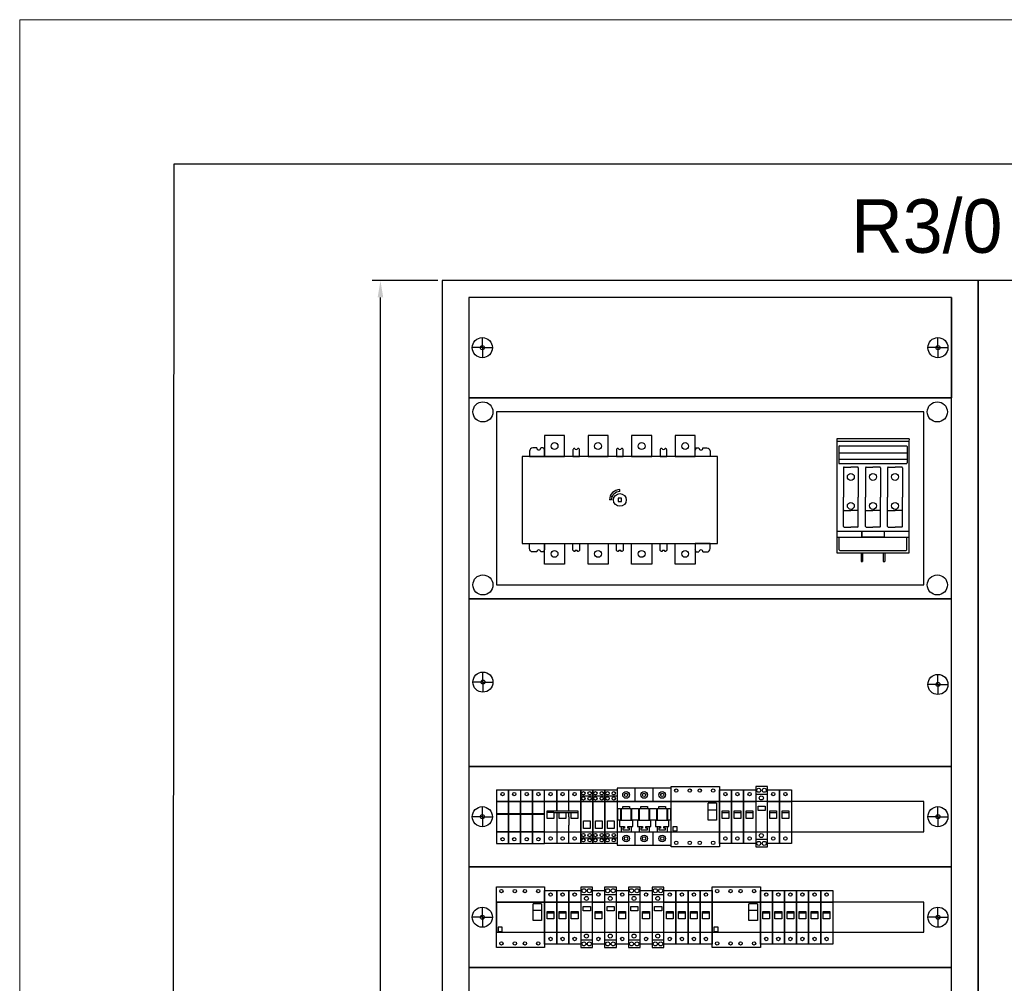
# Model space of a CAD drawing. Header units: centimetres. Extents: x -4250 to -484, y 169 to 6592.
# Tile 85 of 178: x -1290 to -1143, y 3182 to 3326. Entities that reach past the tile are written whole.
import ezdxf

# ---------------------------------------------------------------- set-up
doc = ezdxf.new("R2010")
doc.units = ezdxf.units.CM
for name, color, linetype in [('1', 7, 'Continuous'), ('RAMKA1', 100, 'Continuous'), ('SZAFY', 7, 'Continuous')]:
    doc.layers.add(name, color=color, linetype=linetype)
doc.layers.add('Ramka zew.', color=9, linetype='Continuous', lineweight=20, plot=False)
doc.dimstyles.new('ISO-25', dxfattribs={"dimtxt": 2.5, "dimasz": 2.5, "dimexe": 1.25, "dimexo": 0.625, "dimtad": 1, "dimdsep": 46, "dimtxsty": 'Standard', "dimcen": 2.5, "dimadec": 0, "dimazin": 0, "dimtfac": 1, "dimtmove": 0, "dimatfit": 3, "dimfxl": 0, "dimarcsym": 0})

# ---------------------------------------------------------------- blocks, each defined once
blk = doc.blocks.new('108294_864282061')
at = {"layer": 'SZAFY'}
for points in [[(0, 0), (72, 0), (72, 30), (0, 30)], [(4.1, 2.09), (67.9, 2.09), (67.9, 27.91), (4.1, 27.91)]]:
    blk.add_lwpolyline(points, close=True, dxfattribs=at)
for centre in [(2.09, 27.91), (69.91, 27.91), (2.09, 2.09), (69.91, 2.09)]:
    blk.add_circle(centre, 1.5, dxfattribs=at)
at = {"flags": 1}
for tag, p in [('BD', (73.39, 16.51)), ('NK', (73.39, 14.52)), ('TYP', (73.39, 12.92)), ('PO', (73.39, 11.38))]:
    blk.add_attdef(tag, p, '', height=1, dxfattribs=at)
blk = doc.blocks.new('286690_1790574627')
for p, q in [((2, 7.5), (2, 9)), ((70, 7.5), (70, 9)), ((2, 7.5), (0.5, 7.5)), ((2, 7.5), (3.5, 7.5)), ((2, 7.5), (2, 6)), ((70, 7.5), (68.5, 7.5)), ((70, 7.5), (70, 6)), ((70, 7.5), (71.5, 7.5))]:
    blk.add_line(p, q)
for points in [[(0, 0), (72, 0), (72, 15), (0, 15)], [(4.1, 5.25), (67.9, 5.25), (67.9, 9.75), (4.1, 9.75)]]:
    blk.add_lwpolyline(points, close=True)
for centre, radius in [((2, 7.5), 1.5), ((70, 7.5), 1.5), ((2, 7.5), 0.3), ((70, 7.5), 0.3)]:
    blk.add_circle(centre, radius)
at = {"flags": 1}
for tag, p in [('BD', (74.38, 9.53)), ('NK', (74.38, 7.54)), ('TYP', (74.38, 5.94)), ('PO', (74.38, 4.4))]:
    blk.add_attdef(tag, p, '', height=1, dxfattribs=at)
blk = doc.blocks.new('108393_1617907489')
for p, q in [((2.09, 12.59), (2.09, 14.09)), ((70, 12.24), (70, 13.74)), ((2.09, 12.59), (0.59, 12.59)), ((2.09, 12.59), (3.59, 12.59)), ((2.09, 12.59), (2.09, 11.09)), ((70, 12.24), (68.5, 12.24)), ((70, 12.24), (71.5, 12.24)), ((70, 12.24), (70, 10.74))]:
    blk.add_line(p, q)
blk.add_lwpolyline([(0, 25), (0, 0), (72, 0), (72, 25)], close=True)
for centre, radius in [((2.09, 12.59), 1.5), ((70, 12.24), 1.5), ((2.09, 12.59), 0.3), ((70, 12.24), 0.3)]:
    blk.add_circle(centre, radius)
at = {"flags": 1}
for tag, p in [('BD', (73.28, 11.75)), ('NK', (73.28, 9.76)), ('TYP', (73.28, 8.16)), ('PO', (73.28, 6.62))]:
    blk.add_attdef(tag, p, '', height=1, dxfattribs=at)
blk = doc.blocks.new('F284692')
for p, q in [((0, 17), (0, 16.54)), ((10.8, 17), (0, 17)), ((0, 16.54), (0, 0)), ((0.1, 16.64), (10.7, 16.64)), ((10.8, 17), (10.77, 16.61)), ((10.8, 0), (10.8, 16.54)), ((0.3, 15.85), (0.3, 13.39)), ((0.3, 14.91), (10.5, 14.91)), ((0.4, 15.95), (10.4, 15.95)), ((10.5, 15.85), (10.5, 13.39)), ((0.3, 13.98), (10.5, 13.98)), ((0.4, 13.29), (10.4, 13.29)), ((0.99, 12.69), (0.99, 8.3)), ((1.09, 12.79), (2.1, 12.79)), ((3.11, 12.79), (2.1, 12.79)), ((3.21, 12.69), (3.21, 8.3)), ((4.29, 12.69), (4.29, 8.3)), ((4.39, 12.79), (5.4, 12.79)), ((6.41, 12.79), (5.4, 12.79)), ((6.51, 12.69), (6.51, 8.3)), ((7.59, 12.69), (7.59, 8.3)), ((7.69, 12.79), (8.7, 12.79)), ((9.71, 12.79), (8.7, 12.79)), ((9.81, 12.69), (9.81, 8.3)), ((0.99, 3.91), (0.99, 8.3)), ((3.21, 3.91), (3.21, 8.3)), ((4.29, 3.91), (4.29, 8.3)), ((6.51, 3.91), (6.51, 8.3)), ((7.59, 3.91), (7.59, 8.3)), ((9.81, 3.91), (9.81, 8.3)), ((1.09, 6.29), (2.1, 6.29)), ((3.11, 6.29), (2.1, 6.29)), ((4.39, 6.29), (5.4, 6.29)), ((6.41, 6.29), (5.4, 6.29)), ((7.69, 6.29), (8.7, 6.29)), ((9.71, 6.29), (8.7, 6.29)), ((0, 3.21), (10.8, 3.21)), ((1.09, 3.81), (2.1, 3.81)), ((3.11, 3.81), (2.1, 3.81)), ((3.75, 3.21), (7.05, 3.21)), ((3.75, 3.21), (3.75, 2.4)), ((3.75, 2.3), (3.75, 3.11)), ((3.85, 3.21), (6.95, 3.21)), ((4.39, 3.81), (5.4, 3.81)), ((6.41, 3.81), (5.4, 3.81)), ((7.05, 3.21), (7.05, 2.4)), ((7.05, 3.11), (7.05, 2.3)), ((7.69, 3.81), (8.7, 3.81)), ((9.71, 3.81), (8.7, 3.81)), ((0, 2.3), (10.8, 2.3)), ((0.36, 0.43), (0.36, 2.3)), ((7.05, 2.3), (3.75, 2.3)), ((10.44, 0.43), (10.44, 2.3)), ((0, 0), (10.8, 0)), ((0.46, 0.33), (10.34, 0.33)), ((3.64, 0), (3.64, -1.3)), ((3.86, 0), (3.86, -1.3)), ((6.94, 0), (6.94, -1.3)), ((7.16, 0), (7.16, -1.3)), ((3.64, -1.3), (3.86, -1.3)), ((6.94, -1.3), (7.16, -1.3))]:
    blk.add_line(p, q)
for centre in [(2.1, 11.31), (5.4, 11.31), (8.7, 11.31), (2.1, 6.99), (5.4, 6.99), (8.7, 6.99)]:
    blk.add_circle(centre, 0.518)
for centre, start, end in [((0.1, 16.54), 90, 180), ((10.7, 16.54), 0, 90), ((0.4, 15.85), 90, 180), ((10.4, 15.85), 0, 90), ((0.4, 13.39), 180, 270), ((10.4, 13.39), 270, 360), ((1.09, 12.69), 90, 180), ((3.11, 12.69), 0, 90), ((4.39, 12.69), 90, 180), ((6.41, 12.69), 0, 90), ((7.69, 12.69), 90, 180), ((9.71, 12.69), 0, 90), ((1.09, 6.19), 90, 180), ((3.11, 6.19), 0, 90), ((4.39, 6.19), 90, 180), ((6.41, 6.19), 0, 90), ((7.69, 6.19), 90, 180), ((9.71, 6.19), 0, 90), ((1.09, 3.91), 180, 270), ((3.11, 3.91), 270, 360), ((3.85, 3.11), 90, 180), ((4.39, 3.91), 180, 270), ((6.41, 3.91), 270, 360), ((6.95, 3.11), 0, 90), ((7.69, 3.91), 180, 270), ((9.71, 3.91), 270, 360), ((3.85, 2.4), 180, 270), ((6.95, 2.4), 270, 360), ((0.46, 0.43), 180, 270), ((10.34, 0.43), 270, 360)]:
    blk.add_arc(centre, 0.1, start, end)
at = {"flags": 1}
for tag, p in [('BD', (12.7, 17.58)), ('NK', (12.7, 15.02)), ('TYP', (12.7, 12.83)), ('PO', (12.7, 10.59))]:
    blk.add_attdef(tag, p, '', height=0.5, dxfattribs=at)
blk = doc.blocks.new('*D73')
at = {"layer": '1', "color": 0, "lineweight": -2, "transparency": 16777216}
for p, q in [((-1227.66, 3286.68), (-1237.49, 3286.68)), ((-1236.24, 3089.18), (-1236.24, 3284.18)), ((-1227.66, 3086.68), (-1237.49, 3086.68))]:
    blk.add_line(p, q, dxfattribs=at)
at = {"layer": '1', "color": 0, "transparency": 16777216}
for points in [[(-1235.83, 3284.18), (-1236.66, 3284.18), (-1236.24, 3286.68)], [(-1236.66, 3089.18), (-1235.83, 3089.18), (-1236.24, 3086.68)]]:
    blk.add_solid(points, dxfattribs=at)
at = {"layer": 'Defpoints', "color": 0, "transparency": 16777216}
for p in [(-1236.24, 3286.68), (-1227.04, 3286.68), (-1227.04, 3086.68)]:
    blk.add_point(p, dxfattribs=at)
blk = doc.blocks.new('F952530410')
for p, q in [((0, 6.25), (1.8, 6.25)), ((0, 6.25), (0, -1.75)), ((1.8, 6.25), (1.8, 0)), ((1.8, 4.5), (1.8, 6.25)), ((1.8, 6.25), (3.6, 6.25)), ((3.6, 6.25), (3.6, 0)), ((3.6, 6.25), (5.4, 6.25)), ((5.4, 4.5), (5.4, 6.25)), ((5.4, 6.25), (5.4, 0)), ((5.4, 6.25), (7.2, 6.25)), ((7.2, -1.75), (7.2, 6.25)), ((0, 4.5), (1.8, 4.5)), ((1.8, 4.5), (3.6, 4.5)), ((1.8, 0), (1.8, 4.5)), ((3.6, 4.5), (5.4, 4.5)), ((3.6, 0), (3.6, 4.5)), ((5.4, 4.5), (7.2, 4.5)), ((5.4, 0), (5.4, 4.5)), ((0, 2.75), (1.8, 2.75)), ((0, 2.62), (1.8, 2.62)), ((1.8, 2.75), (3.6, 2.75)), ((1.8, 2.62), (3.6, 2.62)), ((3.6, 2.75), (5.4, 2.75)), ((3.6, 2.62), (5.4, 2.62)), ((5.4, 2.75), (7.2, 2.75)), ((5.4, 2.62), (7.2, 2.62)), ((1.8, 0), (0, 0)), ((1.8, -1.75), (1.8, 0.25)), ((1.8, 0), (1.8, -1.75)), ((3.6, 0), (1.8, 0)), ((3.6, -1.75), (3.6, 0.25)), ((3.6, 0), (3.6, -1.75)), ((5.4, 0), (3.6, 0)), ((5.4, -1.75), (5.4, 0.25)), ((5.4, 0), (5.4, -1.75)), ((7.2, 0), (5.4, 0)), ((0, -1.75), (1.8, -1.75)), ((1.8, -1.75), (3.6, -1.75)), ((3.6, -1.75), (5.4, -1.75)), ((5.4, -1.75), (7.2, -1.75))]:
    blk.add_line(p, q)
for centre in [(0.93, 5.62), (2.67, 5.62), (4.52, 5.62), (6.27, 5.62), (0.93, -1.12), (2.67, -1.12), (4.52, -1.12), (6.27, -1.12)]:
    blk.add_circle(centre, 0.25)
at = {"flags": 1}
for tag, p in [('BD', (7.73, 4.34)), ('NK', (7.73, 2.35)), ('TYP', (7.73, 0.75)), ('PO', (7.73, -0.79))]:
    blk.add_attdef(tag, p, '', height=1, dxfattribs=at)
blk = doc.blocks.new('235776')
for p, q in [((0, 6.78), (3.5, 6.78)), ((0, -2.27), (0, 6.78)), ((3.5, 6.78), (7.2, 6.78)), ((7.2, 6.78), (7.2, -2.27)), ((0, 4.5), (3.5, 4.5)), ((3.5, 4.5), (7.2, 4.5)), ((5.5, 1.75), (5.5, 4.25)), ((6.75, 4.25), (5.5, 4.25)), ((6.75, 3.25), (5.5, 3.25)), ((6.75, 4.25), (6.75, 1.75)), ((6.75, 1.75), (5.5, 1.75)), ((0, 0), (3.5, 0)), ((0.25, 0.75), (0.25, 0.12)), ((0.88, 0.75), (0.25, 0.75)), ((0.25, 0.12), (0.88, 0.12)), ((0.88, 0.12), (0.88, 0.75)), ((3.5, 0), (7.2, 0)), ((3.5, -2.27), (0, -2.27)), ((7.2, -2.27), (3.5, -2.27))]:
    blk.add_line(p, q)
for centre in [(0.75, 6.15), (2.75, 6.15), (4.25, 6.15), (6.25, 6.15), (0.75, -1.65), (2.75, -1.65), (4.25, -1.65), (6.25, -1.65)]:
    blk.add_circle(centre, 0.25)
at = {"flags": 1}
for tag, p in [('BD', (10.13, 4.48)), ('NK', (10.13, 2.32)), ('TYP', (9.68, 0.8)), ('PO', (10.21, -0.83))]:
    blk.add_attdef(tag, p, '', height=1, dxfattribs=at)
blk = doc.blocks.new('247596')
for p, q in [((0, -1.75), (0, 6.25)), ((0, 6.25), (1.8, 6.25)), ((1.8, 6.25), (1.8, -1.75)), ((0, 4.5), (1.8, 4.5)), ((0.38, 2.88), (0.38, 3.12)), ((0.38, 3.12), (1.38, 3.12)), ((1.38, 3.12), (1.38, 2.75)), ((0.38, 2.88), (1.38, 2.88)), ((0.38, 2), (0.38, 2.88)), ((1.38, 2), (0.38, 2)), ((1.38, 2.88), (1.38, 2)), ((0, 0), (1.8, 0)), ((1.8, -1.75), (0, -1.75))]:
    blk.add_line(p, q)
for centre in [(0.88, 5.62), (0.88, -1)]:
    blk.add_circle(centre, 0.25)
at = {"flags": 1}
for tag, p in [('BD', (2.81, 5.48)), ('NK', (2.81, 2.92)), ('TYP', (2.81, 0.73)), ('PO', (2.81, -1.51))]:
    blk.add_attdef(tag, p, '', height=0.5, dxfattribs=at)
blk = doc.blocks.new('F265174')
for p, q in [((0, 5.62), (1.75, 5.62)), ((0, -1.12), (1.75, -1.12))]:
    blk.add_line(p, q)
blk.add_lwpolyline([(0, 4.5), (0, -2.25), (1.75, -2.25), (1.75, 6.75), (0, 6.75), (0, 4.5)])
for points in [[(0, 0), (1.75, 0), (1.75, 4.5), (0, 4.5)], [(0.36, 3.84), (1.42, 3.84), (1.42, 3.2), (0.36, 3.2)]]:
    blk.add_lwpolyline(points, close=True)
for centre in [(0.46, 6.2), (1.28, 6.2), (0.84, 5.05), (0.46, -1.73), (0.84, -0.56), (1.28, -1.73)]:
    blk.add_circle(centre, 0.301)
at = {"flags": 1}
for tag, p in [('BD', (2.54, 4.24)), ('NK', (2.54, 2.25)), ('TYP', (2.54, 0.65)), ('PO', (2.54, -0.89))]:
    blk.add_attdef(tag, p, '', height=1, dxfattribs=at)
blk = doc.blocks.new('F1975025')
for p, q in [((0, 4.5), (0, 6.25)), ((0, 6.25), (1.8, 6.25)), ((0, -1.75), (0, 6.25)), ((1.8, 6.25), (1.8, -1.75)), ((0, 5.38), (1.8, 5.38)), ((0, 4.5), (1.8, 4.5)), ((0.38, 1.38), (0.38, 1.62)), ((0.38, 1.62), (1.38, 1.62)), ((1.38, 1.62), (1.38, 1.25)), ((0, 0), (1.8, 0)), ((0, -1.75), (0, 0)), ((0.38, 0.5), (0.38, 1.38)), ((1.38, 0.5), (0.38, 0.5)), ((1.38, 1.38), (1.38, 0.5)), ((0, -0.88), (1.8, -0.88)), ((1.8, -1.75), (0, -1.75))]:
    blk.add_line(p, q)
for centre in [(0.38, 5.75), (1.32, 5.75), (0.38, 4.99), (1.32, 4.99), (0.38, -0.5), (0.38, -1.26), (1.32, -0.5), (1.32, -1.26)]:
    blk.add_circle(centre, 0.25)
at = {"flags": 1}
for tag, p in [('BD', (0.5, 3.53)), ('typ', (0.5, 1.27)), ('NK', (0.49, 2.26)), ('po', (0.49, 0))]:
    blk.add_attdef(tag, p, '', height=0.5, dxfattribs=at)
blk = doc.blocks.new('F1955003')
for p, q in [((8.1, 6.5), (0, 6.5)), ((0, 6.5), (0, -2)), ((2.7, 4.5), (2.7, 6.5)), ((5.4, 4.5), (5.4, 6.5)), ((8.1, -2), (8.1, 6.5)), ((0, 4.5), (2.7, 4.5)), ((2.7, 4.5), (5.4, 4.5)), ((5.4, 4.5), (8.1, 4.5)), ((8.1, 0), (8.1, 4.5)), ((0.1, 3.5), (0.5, 3.5)), ((0.1, 1.75), (0.1, 3.5)), ((0.5, 3.5), (0.5, 1.75)), ((0.6, 3.5), (2.1, 3.5)), ((0.6, 3.5), (0.6, 1.75)), ((0.85, 3.5), (0.85, 3.75)), ((0.85, 3.75), (1.85, 3.75)), ((1.85, 3.75), (1.85, 3.5)), ((2.1, 1.75), (2.1, 3.5)), ((2.2, 1.75), (2.2, 3.5)), ((2.2, 3.5), (3, 3.5)), ((2.4, 3.5), (3.2, 3.5)), ((3.2, 3.5), (3.2, 1.75)), ((3.3, 3.5), (4.8, 3.5)), ((3.3, 3.5), (3.3, 1.75)), ((3.55, 3.5), (3.55, 3.75)), ((3.55, 3.75), (4.55, 3.75)), ((4.55, 3.75), (4.55, 3.5)), ((4.8, 1.75), (4.8, 3.5)), ((4.9, 3.5), (5.7, 3.5)), ((4.9, 1.75), (4.9, 3.5)), ((5.1, 3.5), (5.9, 3.5)), ((5.9, 3.5), (5.9, 1.75)), ((6, 3.5), (7.5, 3.5)), ((6, 3.5), (6, 1.75)), ((6.25, 3.5), (6.25, 3.75)), ((6.25, 3.75), (7.25, 3.75)), ((7.25, 3.75), (7.25, 3.5)), ((7.5, 1.75), (7.5, 3.5)), ((7.6, 1.75), (7.6, 3.5)), ((7.6, 3.5), (8, 3.5)), ((8, 3.5), (8, 1.75)), ((0.6, 1.75), (0.1, 1.75)), ((0.35, 1.75), (0.35, 0.8)), ((0.35, 1.75), (0.35, 0.8)), ((0.5, 1.75), (0.6, 1.75)), ((0.5, 1.75), (0.6, 1.75)), ((0.5, 1.75), (0.6, 1.75)), ((0.5, 1.75), (0.6, 1.75)), ((0.6, 1.75), (2.1, 1.75)), ((0.6, 1.75), (2.1, 1.75)), ((0.6, 1.75), (2.1, 1.75)), ((0.6, 1.75), (2.1, 1.75)), ((2.1, 1.75), (2.2, 1.75)), ((2.1, 1.75), (2.2, 1.75)), ((2.1, 1.75), (2.2, 1.75)), ((2.1, 1.75), (2.2, 1.75)), ((3, 1.75), (2.2, 1.75)), ((2.35, 0.8), (2.35, 1.75)), ((2.35, 0.8), (2.35, 1.75)), ((3.2, 1.75), (2.4, 1.75)), ((3.05, 1.75), (3.05, 0.8)), ((3.05, 1.75), (3.05, 0.8)), ((3.2, 1.75), (3.3, 1.75)), ((3.2, 1.75), (3.3, 1.75)), ((3.2, 1.75), (3.3, 1.75)), ((3.2, 1.75), (3.3, 1.75)), ((3.3, 1.75), (4.8, 1.75)), ((3.3, 1.75), (4.8, 1.75)), ((3.3, 1.75), (4.8, 1.75)), ((3.3, 1.75), (4.8, 1.75)), ((4.8, 1.75), (4.9, 1.75)), ((4.8, 1.75), (4.9, 1.75)), ((4.8, 1.75), (4.9, 1.75)), ((4.8, 1.75), (4.9, 1.75)), ((5.7, 1.75), (4.9, 1.75)), ((5.05, 0.8), (5.05, 1.75)), ((5.05, 0.8), (5.05, 1.75)), ((5.9, 1.75), (5.1, 1.75)), ((5.75, 1.75), (5.75, 0.8)), ((5.75, 1.75), (5.75, 0.8)), ((5.9, 1.75), (6, 1.75)), ((5.9, 1.75), (6, 1.75)), ((5.9, 1.75), (6, 1.75)), ((5.9, 1.75), (6, 1.75)), ((6, 1.75), (7.5, 1.75)), ((6, 1.75), (7.5, 1.75)), ((6, 1.75), (7.5, 1.75)), ((6, 1.75), (7.5, 1.75)), ((7.5, 1.75), (7.6, 1.75)), ((7.5, 1.75), (7.6, 1.75)), ((7.5, 1.75), (7.6, 1.75)), ((7.5, 1.75), (7.6, 1.75)), ((8, 1.75), (7.6, 1.75)), ((7.75, 0.8), (7.75, 1.75)), ((7.75, 0.8), (7.75, 1.75)), ((0, 0), (2.7, 0)), ((0.35, 0.8), (1.1, 0.8)), ((0.35, 0.8), (1.1, 0.8)), ((0.6, 0.8), (0.6, 0)), ((0.6, 0.8), (0.6, 0)), ((0.85, 0.55), (0.85, 0.3)), ((1.1, 0.55), (0.85, 0.55)), ((1.1, 0.55), (0.85, 0.55)), ((0.85, 0.55), (0.85, 0.3)), ((0.85, 0.3), (1.85, 0.3)), ((0.85, 0.3), (1.85, 0.3)), ((1.1, 0.8), (1.1, 0.55)), ((1.1, 0.8), (1.1, 0.55)), ((1.6, 0.8), (2.35, 0.8)), ((1.6, 0.8), (2.35, 0.8)), ((1.6, 0.55), (1.6, 0.8)), ((1.6, 0.55), (1.6, 0.8)), ((1.85, 0.55), (1.6, 0.55)), ((1.85, 0.55), (1.6, 0.55)), ((1.85, 0.3), (1.85, 0.55)), ((1.85, 0.3), (1.85, 0.55)), ((2.1, 0.8), (2.1, 0)), ((2.1, 0.8), (2.1, 0)), ((2.7, -2), (2.7, 0)), ((2.7, 0), (5.4, 0)), ((3.05, 0.8), (3.8, 0.8)), ((3.05, 0.8), (3.8, 0.8)), ((3.3, 0.8), (3.3, 0)), ((3.3, 0.8), (3.3, 0)), ((3.55, 0.55), (3.55, 0.3)), ((3.8, 0.55), (3.55, 0.55)), ((3.8, 0.55), (3.55, 0.55)), ((3.55, 0.55), (3.55, 0.3)), ((3.55, 0.3), (4.55, 0.3)), ((3.55, 0.3), (4.55, 0.3)), ((3.8, 0.8), (3.8, 0.55)), ((3.8, 0.8), (3.8, 0.55)), ((4.3, 0.55), (4.3, 0.8)), ((4.3, 0.8), (5.05, 0.8)), ((4.3, 0.8), (5.05, 0.8)), ((4.3, 0.55), (4.3, 0.8)), ((4.55, 0.55), (4.3, 0.55)), ((4.55, 0.55), (4.3, 0.55)), ((4.55, 0.3), (4.55, 0.55)), ((4.55, 0.3), (4.55, 0.55)), ((4.8, 0.8), (4.8, 0)), ((4.8, 0.8), (4.8, 0)), ((5.4, -2), (5.4, 0)), ((5.4, 0), (8.1, 0)), ((5.75, 0.8), (6.5, 0.8)), ((5.75, 0.8), (6.5, 0.8)), ((6, 0.8), (6, 0)), ((6, 0.8), (6, 0)), ((6.25, 0.55), (6.25, 0.3)), ((6.5, 0.55), (6.25, 0.55)), ((6.5, 0.55), (6.25, 0.55)), ((6.25, 0.55), (6.25, 0.3)), ((6.25, 0.3), (7.25, 0.3)), ((6.25, 0.3), (7.25, 0.3)), ((6.5, 0.8), (6.5, 0.55)), ((6.5, 0.8), (6.5, 0.55)), ((7, 0.8), (7.75, 0.8)), ((7, 0.8), (7.75, 0.8)), ((7, 0.55), (7, 0.8)), ((7, 0.55), (7, 0.8)), ((7.25, 0.55), (7, 0.55)), ((7.25, 0.55), (7, 0.55)), ((7.25, 0.3), (7.25, 0.55)), ((7.25, 0.3), (7.25, 0.55)), ((7.5, 0.8), (7.5, 0)), ((7.5, 0.8), (7.5, 0)), ((0, -2), (8.1, -2))]:
    blk.add_line(p, q)
for centre, radius in [((1.35, 5.5), 0.5), ((4.05, 5.5), 0.5), ((6.75, 5.5), 0.5), ((1.35, 5.5), 0.25), ((4.05, 5.5), 0.25), ((6.75, 5.5), 0.25), ((1.35, -1), 0.5), ((1.35, -1), 0.25), ((4.05, -1), 0.5), ((4.05, -1), 0.25), ((6.75, -1), 0.5), ((6.75, -1), 0.25)]:
    blk.add_circle(centre, radius)
at = {"flags": 1}
for tag, p in [('BD', (8.82, 5.89)), ('NK', (8.82, 3.57)), ('TYP', (8.82, 2.16)), ('PO', (8.82, 0.64))]:
    blk.add_attdef(tag, p, '', height=0.5, dxfattribs=at)
blk = doc.blocks.new('247698')
for p, q in [((0, -1.75), (0, 6.25)), ((0, 6.25), (1.8, 6.25)), ((1.8, 6.25), (3.6, 6.25)), ((1.8, 3.12), (1.8, 6.25)), ((1.8, 6.25), (1.8, 3.12)), ((3.6, 6.25), (5.4, 6.25)), ((3.6, 3.12), (3.6, 6.25)), ((5.4, 6.25), (5.4, -1.75)), ((0, 4.5), (1.8, 4.5)), ((1.8, 4.5), (3.6, 4.5)), ((3.6, 4.5), (5.4, 4.5)), ((0.38, 2.88), (0.38, 3.12)), ((0.38, 3.12), (4.97, 3.12)), ((4.97, 3.12), (4.97, 2.75)), ((4.97, 3.12), (4.97, 3.12)), ((0.38, 2), (0.38, 2.88)), ((1.38, 2.88), (0.38, 2.88)), ((0.38, 2.88), (0.38, 2.88)), ((0.38, 2.88), (0.38, 2.88)), ((1.38, 2), (0.38, 2)), ((1.38, 2.88), (1.38, 2)), ((1.38, 2.88), (4.97, 2.88)), ((1.8, 2.88), (1.8, -1.75)), ((2.17, 2), (2.17, 2.88)), ((3.17, 2), (2.17, 2)), ((3.17, 2.88), (3.17, 2)), ((3.6, 2.25), (3.6, 2.88)), ((3.6, 2.25), (3.6, 0.99)), ((3.98, 2), (3.98, 2.88)), ((3.98, 2.88), (3.98, 2.88)), ((3.98, 2.88), (3.98, 2.88)), ((4.97, 2), (3.98, 2)), ((4.97, 2.88), (4.97, 2)), ((4.97, 2.88), (4.97, 2.88)), ((4.97, 2.88), (4.97, 2.88)), ((4.97, 2.88), (4.97, 2.88)), ((0, 0), (1.8, 0)), ((1.8, 0), (3.6, 0)), ((3.6, -1.75), (3.6, 0.99)), ((3.6, 0), (5.4, 0)), ((1.8, -1.75), (0, -1.75)), ((3.6, -1.75), (1.8, -1.75)), ((5.4, -1.75), (3.6, -1.75))]:
    blk.add_line(p, q)
for centre in [(0.88, 5.62), (2.67, 5.62), (4.47, 5.62), (0.88, -1), (2.67, -1), (4.47, -1)]:
    blk.add_circle(centre, 0.25)
at = {"flags": 1}
for tag, p in [('BD', (6.64, 5.48)), ('NK', (6.64, 2.92)), ('TYP', (6.64, 0.73)), ('PO', (6.64, -1.51))]:
    blk.add_attdef(tag, p, '', height=0.5, dxfattribs=at)
blk = doc.blocks.new('1814442_2047286051')
for p, q in [((3.22, 14.26), (3.35, 13.94)), ((25.98, 14.26), (25.85, 13.94)), ((14.6, 7.75), (14.6, 8.05)), ((14.6, 7.75), (14.6, 8.05)), ((13.35, 6.5), (13.05, 6.5)), ((13.35, 6.5), (13.05, 6.5)), ((13.44, 6.98), (13.17, 7.09)), ((13.44, 6.98), (13.17, 7.09)), ((3.22, -1.26), (3.35, -0.94)), ((25.98, -1.26), (25.85, -0.94))]:
    blk.add_line(p, q)
for points in [[(3.35, 13), (6.35, 13), (6.35, 16.1), (3.35, 16.1)], [(9.85, 13), (12.85, 13), (12.85, 16.1), (9.85, 16.1)], [(16.35, 13), (19.35, 13), (19.35, 16.1), (16.35, 16.1)], [(22.85, 13), (25.85, 13), (25.85, 16.1), (22.85, 16.1)], [(0, 0), (29.2, 0), (29.2, 13), (0, 13)], [(14.35, 6.25), (14.85, 6.25), (14.85, 6.75), (14.35, 6.75)], [(14.35, 6.25), (14.85, 6.25), (14.85, 6.75), (14.35, 6.75)], [(3.35, 0), (6.35, 0), (6.35, -3.1), (3.35, -3.1)], [(9.85, 0), (12.85, 0), (12.85, -3.1), (9.85, -3.1)], [(16.35, 0), (19.35, 0), (19.35, -3.1), (16.35, -3.1)], [(22.85, 0), (25.85, 0), (25.85, -3.1), (22.85, -3.1)]]:
    blk.add_lwpolyline(points, close=True)
for points in [[(2.2, 14.26), (1.63, 14.26, 0.414214), (1.13, 13.76), (1.13, 13), (3.35, 13), (3.35, 13.94)], [(7.86, 14.17), (7.8, 14.17, 0.414214), (7.6, 13.97), (7.6, 13), (8.6, 13), (8.6, 13.97, 0.414214), (8.4, 14.17), (8.34, 14.17)], [(14.36, 14.17), (14.3, 14.17, 0.414214), (14.1, 13.97), (14.1, 13), (15.1, 13), (15.1, 13.97, 0.414214), (14.9, 14.17), (14.84, 14.17)], [(20.86, 14.17), (20.8, 14.17, 0.414214), (20.6, 13.97), (20.6, 13), (21.6, 13), (21.6, 13.97, 0.414214), (21.4, 14.17), (21.34, 14.17)], [(27, 14.26), (27.57, 14.26, -0.414214), (28.07, 13.76), (28.07, 13), (25.85, 13), (25.85, 13.94)], [(2.2, -1.26), (1.63, -1.26, -0.414214), (1.13, -0.76), (1.13, 0), (3.35, 0), (3.35, -0.94)], [(7.86, -1.17), (7.8, -1.17, -0.414214), (7.6, -0.97), (7.6, 0), (8.6, 0), (8.6, -0.97, -0.414214), (8.4, -1.17), (8.34, -1.17)], [(14.36, -1.17), (14.3, -1.17, -0.414214), (14.1, -0.97), (14.1, 0), (15.1, 0), (15.1, -0.97, -0.414214), (14.9, -1.17), (14.84, -1.17)], [(20.86, -1.17), (20.8, -1.17, -0.414214), (20.6, -0.97), (20.6, 0), (21.6, 0), (21.6, -0.97, -0.414214), (21.4, -1.17), (21.34, -1.17)], [(27, -1.26), (27.57, -1.26, 0.414214), (28.07, -0.76), (28.07, 0), (25.85, 0), (25.85, -0.94)]]:
    blk.add_lwpolyline(points, format="xyb")
for points in [[(3.22, 14.26), (2.8, 14.26)], [(25.98, 14.26), (26.4, 14.26)], [(3.22, -1.26), (2.8, -1.26)], [(25.98, -1.26), (26.4, -1.26)]]:
    blk.add_lwpolyline(points)
for centre, radius in [((4.85, 14.55), 0.512), ((11.35, 14.55), 0.512), ((17.85, 14.55), 0.512), ((24.35, 14.55), 0.512), ((14.6, 6.5), 0.951), ((14.6, 6.5), 0.951), ((4.85, -1.55), 0.512), ((11.35, -1.55), 0.512), ((17.85, -1.55), 0.512), ((24.35, -1.55), 0.512)]:
    blk.add_circle(centre, radius)
for centre, radius, start, end in [((2.5, 14.26), 0.3, 180, 0), ((8.1, 14.3), 0.273, 206.4714, 333.5286), ((14.6, 14.3), 0.273, 206.4714, 333.5286), ((21.1, 14.3), 0.273, 206.4714, 333.5286), ((26.7, 14.26), 0.3, 180, 0), ((14.6, 6.5), 1.55, 90, 180), ((14.6, 6.5), 1.55, 90, 180), ((14.6, 6.5), 1.25, 90, 180), ((14.6, 6.5), 1.25, 90, 180), ((2.5, -1.26), 0.3, 0, 180), ((8.1, -1.3), 0.273, 26.4714, 153.5286), ((14.6, -1.3), 0.273, 26.4714, 153.5286), ((21.1, -1.3), 0.273, 26.4714, 153.5286), ((26.7, -1.26), 0.3, 0, 180)]:
    blk.add_arc(centre, radius, start, end)
at = {"flags": 1}
for tag, p in [('BD', (35.51, 7.11)), ('NK', (35.51, 4.54)), ('TYP', (35.51, 2.35)), ('PO', (35.51, 0.11))]:
    blk.add_attdef(tag, p, '', height=0.5, dxfattribs=at)
blk = doc.blocks.new('A$C6101')
at = {"layer": 'RAMKA1'}
for p, q in [((0.33, 0.38), (0.58, 254.3)), ((0.58, 254.3), (390.33, 254.3))]:
    blk.add_line(p, q, dxfattribs=at)

msp = doc.modelspace()

# ---------------------------------------------------------------- linework, layer by layer
for p, q in [((-1221.0352, 3276.679), (-1221.0352, 3278.179)), ((-1153.0352, 3276.679), (-1153.0352, 3278.179)), ((-1221.0352, 3276.679), (-1222.5352, 3276.679)), ((-1221.0352, 3276.679), (-1221.0352, 3275.179)), ((-1221.0352, 3276.679), (-1219.5352, 3276.679)), ((-1153.0352, 3276.679), (-1154.5352, 3276.679)), ((-1153.0352, 3276.679), (-1151.5352, 3276.679)), ((-1153.0352, 3276.679), (-1153.0352, 3275.179))]:
    msp.add_line(p, q)
at = {"color": 3}
for points in [[(-1227.0352, 3286.679), (-1227.0352, 3086.679), (-1147.0352, 3086.679), (-1147.0352, 3286.679)], [(-1147.0352, 3286.679), (-1147.0352, 3086.679), (-1067.0352, 3086.679), (-1067.0352, 3286.679)]]:
    msp.add_lwpolyline(points, close=True, dxfattribs=at)
for points in [[(-1223.0352, 3269.179), (-1151.0352, 3269.179), (-1151.0352, 3284.179), (-1223.0352, 3284.179)], [(-1223.0352, 3089.179), (-1151.0352, 3089.179), (-1151.0352, 3284.179), (-1223.0352, 3284.179)]]:
    msp.add_lwpolyline(points, close=True)
msp.add_lwpolyline([(-1151.0352, 3284.179), (-1223.0352, 3284.179), (-1223.0352, 3269.179), (-1151.0352, 3269.179)])
for centre, radius in [((-1221.0352, 3276.679), 1.5), ((-1153.0352, 3276.679), 1.5), ((-1221.0352, 3276.679), 0.3), ((-1153.0352, 3276.679), 0.3)]:
    msp.add_circle(centre, radius)
at = {"layer": '1'}
msp.add_line((-1151.0352, 3284.179), (-1151.0352, 3269.179), dxfattribs=at)
at = {"layer": 'Ramka zew.'}
msp.add_lwpolyline([(-1290.0857, 3028.6254), (-870.0857, 3028.6254), (-870.0857, 3325.6254), (-1290.0857, 3325.6254)], close=True, dxfattribs=at)

# ---------------------------------------------------------------- block references
for name, p in [('F284692', (-1168.1318, 3246.0793)), ('108393_1617907489', (-1223.0352, 3214.179)), ('286690_1790574627', (-1223.0352, 3199.179)), ('235776', (-1192.8352, 3204.429)), ('F265174', (-1180.2352, 3204.429)), ('F952530410', (-1218.9352, 3204.429)), ('247698', (-1211.7352, 3204.429)), ('F1975025', (-1206.3352, 3204.429)), ('F1975025', (-1204.5352, 3204.429)), ('F1975025', (-1202.7352, 3204.429)), ('F1955003', (-1200.9352, 3204.429)), ('286690_1790574627', (-1223.0352, 3184.179)), ('235776', (-1218.9352, 3189.429)), ('F265174', (-1206.3352, 3189.429)), ('F265174', (-1202.7852, 3189.429)), ('F265174', (-1199.2352, 3189.429)), ('F265174', (-1195.6852, 3189.429)), ('235776', (-1186.7352, 3189.429)), ('286690_1790574627', (-1223.0352, 3169.179))]:
    msp.add_blockref(name, p)
at = {"color": 1}
for p in [(-1185.6352, 3204.429), (-1183.8352, 3204.429), (-1182.0352, 3204.429), (-1178.4852, 3204.429), (-1176.6852, 3204.429), (-1211.7352, 3189.429), (-1209.9352, 3189.429), (-1208.1352, 3189.429), (-1204.5852, 3189.429), (-1201.0352, 3189.429), (-1197.4852, 3189.429), (-1193.9352, 3189.429), (-1192.1352, 3189.429), (-1190.3352, 3189.429), (-1188.5352, 3189.429), (-1179.5352, 3189.429), (-1177.7352, 3189.429), (-1175.9352, 3189.429), (-1174.1352, 3189.429), (-1172.3352, 3189.429), (-1170.5352, 3189.429)]:
    msp.add_blockref('247596', p, dxfattribs=at)
at = {"layer": '1', "color": 1}
msp.add_blockref('A$C6101', (-1267.5942, 3049.8383), dxfattribs=at)
at = {"layer": '1'}
for name, p in [('108294_864282061', (-1223.0352, 3239.179)), ('1814442_2047286051', (-1215.1115, 3247.4522))]:
    msp.add_blockref(name, p, dxfattribs=at)

# ---------------------------------------------------------------- texts
at = {"layer": '1', "insert": (-1166.0115, 3298.8378), "char_height": 8, "width": 49.75032, "attachment_point": 1}
msp.add_mtext('R3/0', dxfattribs=at)

# ---------------------------------------------------------------- dimensions: what is measured, and where the dimension line sits
at = {"layer": '1'}
dim = msp.add_linear_dim(base=(-1236.2423, 3286.679), p1=(-1227.0352, 3086.679), p2=(-1227.0352, 3286.679), angle=90, dimstyle='ISO-25', dxfattribs=at)
dim.commit()
dim.dimension.update_dxf_attribs({"geometry": '*D73', "text_midpoint": (-1238.1173, 3186.679)})

doc.saveas('drawing.dxf')
